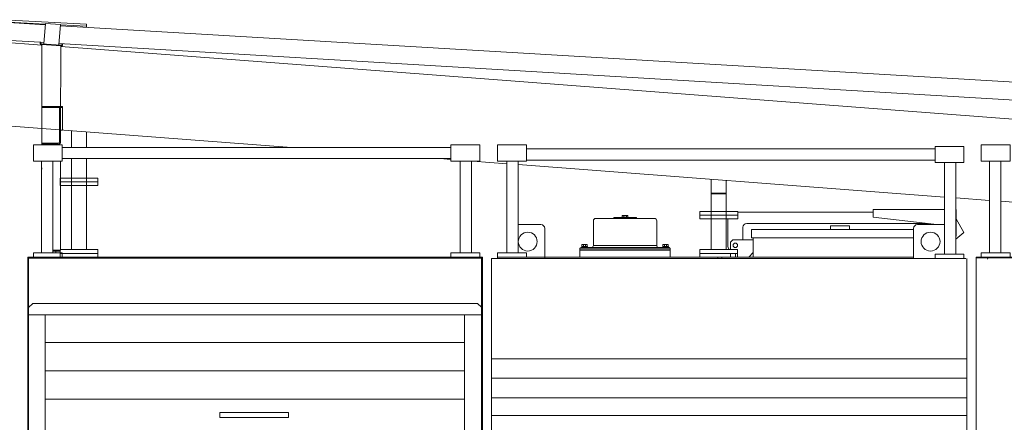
# Model space of a CAD drawing. Header units: metres. Extents: x -167 to 262, y -186 to 508.
# Tile 10 of 256: x 219.83 to 222.43, y -183.91 to -182.85. Entities that reach past the tile are written whole.
import ezdxf

# ---------------------------------------------------------------- set-up
doc = ezdxf.new("R2010")
doc.units = ezdxf.units.M
doc.header["$MEASUREMENT"] = 0

msp = doc.modelspace()

# ---------------------------------------------------------------- linework, layer by layer
at = {"color": 7, "linetype": 'Continuous', "lineweight": 13}
for p, q in [((219.7684, -182.8523), (219.8955, -182.8599)), ((219.8956, -182.8582), (219.7835, -182.8523)), ((220.0047, -182.8579), (219.7838, -182.8463)), ((219.8916, -182.9102), (219.8957, -182.8563)), ((219.9356, -182.8593), (219.8957, -182.8563)), ((219.9315, -182.9133), (219.9356, -182.8593)), ((220.0047, -182.8639), (219.9355, -182.8602)), ((220.0047, -182.8579), (220.0047, -182.8664)), ((219.9353, -182.8622), (223.434, -183.0699)), ((219.6759, -182.8978), (219.8866, -182.9139)), ((219.7656, -182.8992), (219.8819, -182.9061)), ((219.8816, -182.9095), (219.8819, -182.9055)), ((219.8839, -182.9057), (219.8819, -182.9055)), ((219.8836, -182.9096), (219.8839, -182.9057)), ((219.8839, -182.9062), (219.8919, -182.9067)), ((219.8854, -182.9118), (219.9372, -182.9157)), ((219.8866, -182.9099), (219.886, -183.1342)), ((219.8866, -182.9099), (219.9364, -182.9137)), ((219.9318, -182.9091), (223.4312, -183.1168)), ((219.9394, -182.9139), (219.9397, -182.9099)), ((219.9397, -182.9099), (219.9417, -182.91)), ((219.9414, -182.914), (219.9417, -182.91)), ((219.9364, -182.9137), (219.9358, -183.1379)), ((219.9364, -182.9177), (223.5813, -183.1949)), ((219.886, -183.173), (219.886, -183.0761)), ((219.886, -183.0761), (219.941, -183.0761)), ((219.886, -183.0791), (219.941, -183.0791)), ((219.933, -183.17), (219.933, -183.0791)), ((219.936, -183.17), (219.936, -183.0791)), ((219.941, -183.0761), (219.941, -183.139)), ((220.5479, -183.1845), (219.6592, -183.1169)), ((219.936, -183.139), (219.941, -183.139)), ((219.9648, -183.1845), (219.9648, -183.1401)), ((220.0047, -183.1432), (220.0047, -183.1845)), ((219.886, -183.173), (219.93, -183.173)), ((219.886, -183.176), (219.886, -183.173)), ((219.886, -183.176), (219.933, -183.176)), ((219.886, -183.1779), (219.886, -183.176)), ((219.9155, -183.176), (219.93, -183.176)), ((219.933, -183.1779), (219.933, -183.176)), ((219.9401, -183.1845), (220.1187, -183.1845)), ((220.1187, -183.1845), (220.9697, -183.1845)), ((221.1693, -183.1885), (222.2519, -183.1885)), ((219.8857, -183.221), (219.8857, -183.4636)), ((219.9156, -183.221), (219.9156, -183.4636)), ((219.936, -183.4565), (219.936, -183.221)), ((219.9401, -183.2144), (220.1187, -183.2144)), ((219.9648, -183.4555), (219.9648, -183.2144)), ((220.0047, -183.2144), (220.0047, -183.4555)), ((220.1187, -183.2144), (220.9697, -183.2144)), ((220.9697, -183.2166), (220.9411, -183.2144)), ((220.9941, -183.221), (220.9941, -183.4636)), ((221.0241, -183.221), (221.0241, -183.4636)), ((221.1176, -183.2278), (221.0279, -183.221)), ((221.1176, -183.221), (221.1176, -183.4636)), ((221.1475, -183.221), (221.1475, -183.4636)), ((221.1693, -183.2184), (222.2519, -183.2184)), ((222.2764, -183.225), (222.2764, -183.4676)), ((222.3063, -183.225), (222.3063, -183.4676)), ((222.3958, -183.221), (222.3958, -183.4636)), ((222.4257, -183.221), (222.4257, -183.4636)), ((219.886, -183.2389), (219.886, -183.2419)), ((222.2764, -183.316), (221.1475, -183.2301)), ((219.9348, -183.2758), (219.9348, -183.2657)), ((219.9348, -183.2758), (219.9348, -183.2858)), ((219.936, -183.2657), (220.0347, -183.2657)), ((219.936, -183.2758), (220.0347, -183.2758)), ((220.0047, -183.2657), (219.9648, -183.2657)), ((220.0347, -183.2758), (220.0347, -183.2657)), ((220.0347, -183.2758), (220.0347, -183.2858)), ((221.6586, -183.4555), (221.6586, -183.269)), ((221.6985, -183.272), (221.6985, -183.4555)), ((219.936, -183.2858), (220.0347, -183.2858)), ((221.6586, -183.3055), (221.6985, -183.3055)), ((221.6586, -183.3075), (221.6985, -183.3075)), ((222.3958, -183.3251), (222.3063, -183.3183)), ((223.5842, -183.4155), (222.4257, -183.3273)), ((221.629, -183.3641), (221.629, -183.354)), ((221.629, -183.354), (221.7289, -183.354)), ((221.6989, -183.354), (221.659, -183.354)), ((221.6985, -183.3355), (221.6985, -183.3355)), ((221.7289, -183.3641), (221.7289, -183.354)), ((222.0873, -183.3493), (222.2764, -183.3493)), ((222.0873, -183.3693), (222.0873, -183.3493)), ((222.3063, -183.3493), (222.307, -183.3493)), ((222.307, -183.3493), (222.307, -183.4192)), ((221.3468, -183.4447), (221.3468, -183.3793)), ((221.3533, -183.3728), (221.4017, -183.3728)), ((221.4007, -183.3702), (221.4607, -183.3702)), ((221.4007, -183.3712), (221.4007, -183.3702)), ((221.4347, -183.3712), (221.4007, -183.3712)), ((221.4017, -183.3728), (221.5081, -183.3728)), ((221.4227, -183.3728), (221.4227, -183.3712)), ((221.4227, -183.3712), (221.4267, -183.3712)), ((221.4347, -183.3728), (221.4227, -183.3728)), ((221.4234, -183.3697), (221.4234, -183.3652)), ((221.4234, -183.3697), (221.438, -183.3697)), ((221.425, -183.3702), (221.425, -183.3697)), ((221.425, -183.3702), (221.4364, -183.3702)), ((221.4252, -183.3647), (221.4361, -183.3647)), ((221.4262, -183.3702), (221.4262, -183.3712)), ((221.4267, -183.3712), (221.4267, -183.3702)), ((221.4271, -183.3697), (221.4271, -183.3652)), ((221.4281, -183.3712), (221.4281, -183.3702)), ((221.4333, -183.3712), (221.4333, -183.3702)), ((221.4343, -183.3697), (221.4343, -183.3652)), ((221.4347, -183.3712), (221.4347, -183.3702)), ((221.4607, -183.3712), (221.4347, -183.3712)), ((221.4347, -183.3712), (221.4387, -183.3712)), ((221.4387, -183.3728), (221.4347, -183.3728)), ((221.4352, -183.3702), (221.4352, -183.3712)), ((221.4364, -183.3702), (221.4364, -183.3697)), ((221.438, -183.3697), (221.438, -183.3652)), ((221.4387, -183.3712), (221.4387, -183.3728)), ((221.4607, -183.3712), (221.4607, -183.3702)), ((221.5146, -183.4447), (221.5146, -183.3793)), ((221.629, -183.3641), (221.629, -183.3741)), ((221.629, -183.3641), (221.7289, -183.3641)), ((221.629, -183.3741), (221.7289, -183.3741)), ((221.7028, -183.4442), (221.7028, -183.3741)), ((221.7289, -183.3563), (222.0873, -183.3563)), ((221.7289, -183.3641), (221.7289, -183.3741)), ((222.0873, -183.3693), (222.2482, -183.3882)), ((222.307, -183.3736), (222.3279, -183.4099)), ((221.1475, -183.3892), (221.208, -183.3892)), ((221.218, -183.4791), (221.218, -183.3992)), ((221.7428, -183.4292), (221.7428, -183.3962)), ((221.7527, -183.3863), (222.2316, -183.3863)), ((221.7652, -183.4022), (222.1946, -183.4022)), ((221.7652, -183.4042), (221.7652, -183.4022)), ((221.7652, -183.4042), (221.7652, -183.4242)), ((221.9749, -183.3922), (222.0249, -183.3922)), ((221.9749, -183.4022), (221.9749, -183.3922)), ((222.0249, -183.4022), (221.9749, -183.4022)), ((222.0249, -183.3922), (222.0249, -183.4022)), ((222.1946, -183.4791), (222.1946, -183.3992)), ((222.2745, -183.3892), (222.2046, -183.3892)), ((221.7163, -183.4292), (221.7103, -183.4352)), ((221.7702, -183.4292), (221.7163, -183.4292)), ((221.7652, -183.4242), (222.1946, -183.4242)), ((221.7702, -183.4242), (221.7702, -183.4751)), ((222.3063, -183.4281), (222.3279, -183.4099)), ((219.9155, -183.4595), (219.933, -183.4595)), ((219.9156, -183.4565), (219.936, -183.4565)), ((219.9235, -183.4636), (219.9235, -183.4595)), ((219.933, -183.4595), (219.933, -183.4565)), ((219.9348, -183.4656), (219.9348, -183.4565)), ((219.936, -183.4555), (220.0347, -183.4555)), ((220.0047, -183.4555), (219.9648, -183.4555)), ((220.0347, -183.4656), (220.0347, -183.4555)), ((221.3108, -183.4572), (221.3108, -183.4751)), ((221.3108, -183.4572), (221.5505, -183.4572)), ((221.3108, -183.4582), (221.3108, -183.4751)), ((221.3108, -183.4582), (221.3109, -183.4751)), ((221.3408, -183.4512), (221.3109, -183.4512)), ((221.3109, -183.4512), (221.3109, -183.4572)), ((221.5505, -183.4562), (221.3109, -183.4562)), ((221.5505, -183.4572), (221.3109, -183.4572)), ((221.3134, -183.4497), (221.5196, -183.4497)), ((221.3134, -183.4497), (221.3134, -183.4512)), ((221.3134, -183.4512), (221.5505, -183.4512)), ((221.3159, -183.4475), (221.3308, -183.4475)), ((221.3159, -183.4497), (221.3159, -183.4475)), ((221.3162, -183.4422), (221.3304, -183.4422)), ((221.3162, -183.4422), (221.3162, -183.4475)), ((221.3162, -183.4475), (221.3304, -183.4475)), ((221.3207, -183.4475), (221.3207, -183.4422)), ((221.3216, -183.4497), (221.3233, -183.4475)), ((221.3233, -183.4497), (221.3251, -183.4475)), ((221.326, -183.4475), (221.326, -183.4422)), ((221.3304, -183.4422), (221.3304, -183.4475)), ((221.3308, -183.4475), (221.3308, -183.4497)), ((221.3468, -183.4447), (221.5146, -183.4447)), ((221.548, -183.4497), (221.5196, -183.4497)), ((221.5306, -183.4475), (221.5455, -183.4475)), ((221.5306, -183.4497), (221.5306, -183.4475)), ((221.531, -183.4422), (221.5451, -183.4422)), ((221.531, -183.4422), (221.531, -183.4475)), ((221.531, -183.4475), (221.5451, -183.4475)), ((221.5354, -183.4475), (221.5354, -183.4422)), ((221.5363, -183.4497), (221.538, -183.4475)), ((221.538, -183.4497), (221.5398, -183.4475)), ((221.5407, -183.4475), (221.5407, -183.4422)), ((221.5451, -183.4422), (221.5451, -183.4475)), ((221.5455, -183.4475), (221.5455, -183.4497)), ((221.548, -183.4497), (221.548, -183.4512)), ((221.5505, -183.4512), (221.5505, -183.4751)), ((221.5505, -183.4582), (221.5505, -183.4751)), ((221.6286, -183.4656), (221.6286, -183.4555)), ((221.6286, -183.4555), (221.7285, -183.4555)), ((221.6985, -183.4555), (221.6586, -183.4555)), ((221.7103, -183.4352), (221.7103, -183.4555)), ((221.7285, -183.4656), (221.7285, -183.4555)), ((219.8494, -183.4751), (219.8494, -184.8962)), ((221.0532, -183.4751), (219.8494, -183.4751)), ((219.8514, -183.4781), (219.8514, -184.8962)), ((221.0532, -183.4781), (219.8514, -183.4781)), ((219.8514, -183.6079), (219.8514, -183.4781)), ((219.8524, -183.4781), (221.0522, -183.4781)), ((219.9348, -183.4656), (219.9348, -183.4756)), ((219.9348, -183.4656), (220.0347, -183.4656)), ((219.9348, -183.4756), (220.0347, -183.4756)), ((220.0347, -183.4656), (220.0347, -183.4756)), ((221.0502, -183.6279), (221.0502, -183.4781)), ((221.0532, -183.4751), (221.0532, -184.9092)), ((221.0772, -183.4791), (221.0772, -184.6156)), ((221.0772, -183.4791), (221.3763, -183.4791)), ((221.0772, -183.4791), (221.2524, -183.4791)), ((222.2855, -183.4791), (221.0772, -183.4791)), ((221.0932, -183.4751), (221.6865, -183.4751)), ((221.0932, -183.4791), (221.0932, -183.4751)), ((221.6286, -183.4656), (221.6286, -183.4751)), ((221.6286, -183.4656), (221.7285, -183.4656)), ((221.6766, -183.4751), (221.6766, -183.4791)), ((221.6865, -183.4751), (221.6865, -183.4791)), ((221.6865, -183.4751), (222.1946, -183.4751)), ((221.7103, -183.4656), (221.7103, -183.4751)), ((221.7228, -183.4656), (221.7228, -183.4741)), ((221.7285, -183.4656), (221.7285, -183.4751)), ((221.7702, -183.4631), (221.7582, -183.4751)), ((222.2795, -183.4791), (222.3334, -183.4791)), ((222.3354, -184.7419), (222.3354, -183.4791)), ((222.3604, -183.4771), (222.3604, -183.4751)), ((222.3604, -183.4771), (222.3604, -183.4751)), ((222.3604, -183.4751), (222.7888, -183.4751)), ((222.3604, -183.4771), (222.3604, -183.4751)), ((222.3604, -183.4771), (222.3604, -183.4751)), ((222.3604, -183.4751), (222.7888, -183.4751)), ((222.3604, -183.4771), (222.3604, -184.1471)), ((222.3944, -183.4771), (222.3604, -183.4771)), ((219.8514, -183.6089), (219.8623, -183.598)), ((219.8623, -183.598), (221.0402, -183.598)), ((221.0402, -183.598), (221.0502, -183.6079)), ((219.8514, -183.6279), (221.0477, -183.6279)), ((219.8953, -183.7013), (221.0048, -183.7013)), ((222.3354, -183.7449), (221.0772, -183.7449)), ((219.8953, -183.7762), (221.0048, -183.7762)), ((221.0497, -183.7762), (221.0522, -183.7762)), ((222.3354, -183.7955), (221.0772, -183.7955)), ((219.8953, -183.8511), (221.0048, -183.8511)), ((221.0497, -183.8511), (221.0522, -183.8511)), ((222.3354, -183.8478), (221.0772, -183.8478)), ((222.3354, -183.8944), (221.0772, -183.8944))]:
    msp.add_line(p, q, dxfattribs=at)
for points in [[(219.864, -183.1779), (219.9401, -183.1779), (219.9401, -183.221), (219.864, -183.221)], [(221.0458, -183.1779), (220.9697, -183.1779), (220.9697, -183.221), (221.0458, -183.221)], [(221.1693, -183.1779), (221.0932, -183.1779), (221.0932, -183.221), (221.1693, -183.221)], [(222.328, -183.1819), (222.2519, -183.1819), (222.2519, -183.225), (222.328, -183.225)], [(222.374, -183.1779), (222.4502, -183.1779), (222.4502, -183.221), (222.374, -183.221)], [(220.3576, -183.8867), (220.5393, -183.8867), (220.5393, -183.8997), (220.3576, -183.8997)]]:
    msp.add_lwpolyline(points, close=True, dxfattribs=at)
for points in [[(219.864, -183.4751), (219.864, -183.4636), (219.9401, -183.4636), (219.9401, -183.4751)], [(221.0458, -183.4751), (221.0458, -183.4636), (220.9697, -183.4636), (220.9697, -183.4751)], [(221.1693, -183.4751), (221.1693, -183.4636), (221.0932, -183.4636), (221.0932, -183.4751)], [(222.328, -183.4791), (222.328, -183.4676), (222.2519, -183.4676), (222.2519, -183.4791)], [(222.374, -183.4751), (222.374, -183.4636), (222.4502, -183.4636), (222.4502, -183.4751)], [(222.7888, -183.4771), (222.3944, -183.4771)], [(219.8953, -184.8582), (219.8953, -183.6279), (219.8514, -183.6279)], [(221.0502, -184.9092), (221.0502, -183.6279), (221.0053, -183.6279), (221.0053, -184.9092)]]:
    msp.add_lwpolyline(points, dxfattribs=at)
for centre, radius in [((221.173, -183.4342), 0.025), ((222.2396, -183.4342), 0.025), ((221.7228, -183.4442), 0.00599)]:
    msp.add_circle(centre, radius, dxfattribs=at)
for centre, radius, start, end in [((219.8856, -182.9098), 0.00399, 175.65, 265.65), ((219.8856, -182.9098), 0.002, 175.65, 265.65), ((219.9374, -182.9137), 0.00399, 265.65, 355.65), ((219.9374, -182.9137), 0.002, 265.65, 355.65), ((219.93, -183.17), 0.003, 270, 0), ((219.93, -183.17), 0.00599, 270, 0), ((221.3533, -183.3793), 0.00649, 90, 180), ((221.4252, -183.368), 0.00335, 57.1328, 122.8672), ((221.4307, -183.3773), 0.0126, 73.2213, 106.7787), ((221.4361, -183.368), 0.00335, 57.1328, 122.8672), ((221.5081, -183.3793), 0.00649, 0, 90), ((221.208, -183.3992), 0.00999, 0, 90), ((221.7527, -183.3962), 0.00999, 90, 180), ((222.2046, -183.3992), 0.00999, 90, 180), ((222.2471, -183.3981), 0.00999, 62.7791, 83.2902), ((222.2745, -183.3992), 0.00999, 79.323, 90), ((222.292, -183.4192), 0.015, 342.4793, 0), ((221.3418, -183.4447), 0.00499, 270, 0), ((221.5196, -183.4447), 0.00499, 180, 270), ((221.7228, -183.4442), 0.02, 180, 214.4002), ((222.3944, -183.4811), 0.00399, 90, 180)]:
    msp.add_arc(centre, radius, start, end, dxfattribs=at)

doc.saveas('drawing.dxf')
